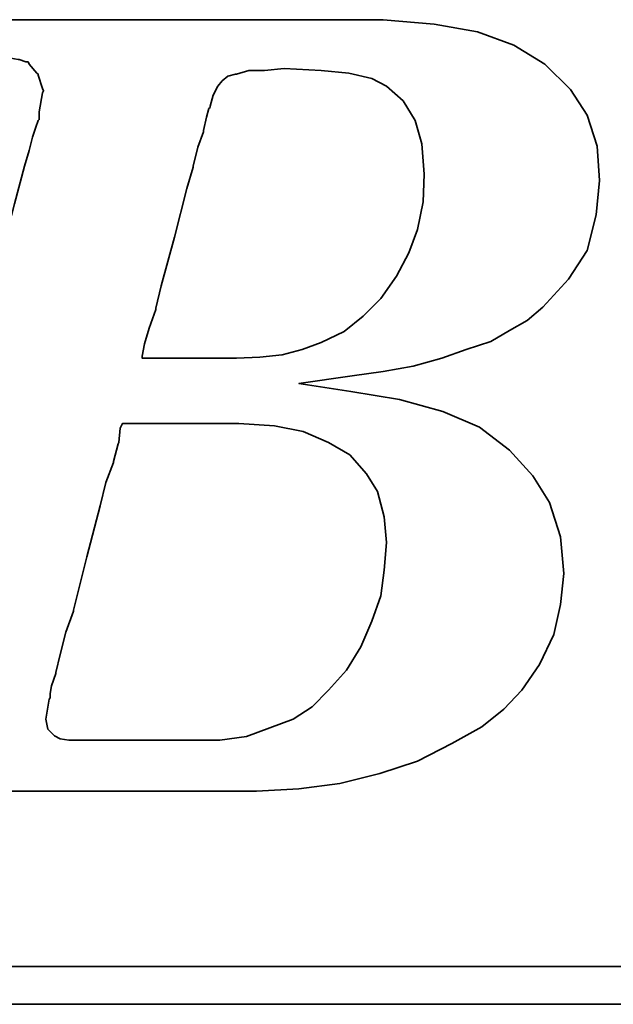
# Model space of a CAD drawing. Extents: x 21 to 250, y 59 to 189.
# Tile 31 of 49: x 199.53 to 201.19, y 118.06 to 120.82. Entities that reach past the tile are written whole.
import ezdxf

# ---------------------------------------------------------------- set-up
doc = ezdxf.new("R2010")
doc.units = 0
doc.header["$LTSCALE"] = 3
doc.header["$MEASUREMENT"] = 0
doc.layers.add('DIM', color=4, linetype='CONTINUOUS')
doc.layers.add('layer 1', color=7, linetype='CONTINUOUS')

# ---------------------------------------------------------------- blocks, each defined once
blk = doc.blocks.new('TBI MOTION logo(完整正式版)')
at = {"layer": 'layer 1', "color": 22, "lineweight": 35}
for points, knots in [([(-64.65375, -6.86375), (-64.65375, -6.86375), (-64.84375, -7.29625), (-64.84375, -7.29625), (-64.84375, -7.29625), (-64.84375, -7.29625), (-64.86875, -7.34375), (-64.86875, -7.34375), (-64.86875, -7.34375), (-64.86875, -7.34375), (-64.86875, -7.36875), (-64.86875, -7.36875), (-64.86875, -7.36875), (-64.86875, -7.36875), (-65.15375, -7.65375), (-65.15375, -7.65375), (-65.15375, -7.65375), (-65.15375, -7.65375), (-65.17875, -7.65375), (-65.17875, -7.65375), (-65.17875, -7.65375), (-65.17875, -7.65375), (-65.20375, -7.67875), (-65.20375, -7.67875), (-65.20375, -7.67875), (-65.20375, -7.67875), (-65.58875, -7.87125), (-65.58875, -7.87125), (-65.58875, -7.87125), (-65.58875, -7.87125), (-65.63375, -7.87125), (-65.63375, -7.87125), (-65.63375, -7.87125), (-65.63375, -7.87125), (-65.65875, -7.89375), (-65.65875, -7.89375), (-65.65875, -7.89375), (-65.65875, -7.89375), (-66.09375, -7.94375), (-66.09375, -7.94375), (-66.09375, -7.94375), (-66.09375, -7.94375), (-66.11375, -7.94375), (-66.11375, -7.94375), (-66.11375, -7.94375), (-66.11375, -7.94375), (-66.16375, -7.94375), (-66.16375, -7.94375), (-66.16375, -7.94375), (-66.16375, -7.94375), (-66.30875, -7.94375), (-66.30875, -7.94375), (-66.30875, -7.94375), (-66.30875, -7.94375), (-66.69375, -7.94375), (-66.69375, -7.94375), (-66.69375, -7.94375), (-66.69375, -7.94375), (-67.07375, -7.94375), (-67.07375, -7.94375), (-67.07375, -7.94375), (-67.07375, -7.94375), (-67.12375, -7.94375), (-67.12375, -7.94375), (-67.12375, -7.94375), (-67.12375, -7.94375), (-67.12375, -7.96625), (-67.12375, -7.96625), (-67.12375, -7.96625), (-67.12375, -7.96625), (-67.14875, -7.99125), (-67.14875, -7.99125), (-67.14875, -7.99125), (-67.14875, -7.99125), (-67.24375, -8.34875), (-67.24375, -8.34875), (-67.24375, -8.34875), (-67.24375, -8.34875), (-67.31375, -8.68625), (-67.31375, -8.68625), (-67.31375, -8.68625), (-67.31375, -8.68625), (-67.26875, -8.68625), (-67.26875, -8.68625), (-67.26875, -8.68625), (-67.26875, -8.68625), (-67.07375, -8.68625), (-67.07375, -8.68625), (-67.07375, -8.68625), (-67.07375, -8.68625), (-66.54875, -8.68625), (-66.54875, -8.68625), (-66.54875, -8.68625), (-66.54875, -8.68625), (-65.82625, -8.68625), (-65.82625, -8.68625), (-65.82625, -8.68625), (-65.82625, -8.68625), (-65.01375, -8.68625), (-65.01375, -8.68625), (-65.01375, -8.68625), (-65.01375, -8.68625), (-64.05375, -8.68625), (-64.05375, -8.68625), (-64.05375, -8.68625), (-64.05375, -8.68625), (-62.08375, -8.68625), (-62.08375, -8.68625), (-62.08375, -8.68625), (-62.08375, -8.68625), (-60.06875, -8.68625), (-60.06875, -8.68625), (-60.06875, -8.68625), (-60.06875, -8.68625), (-59.10875, -8.68625), (-59.10875, -8.68625), (-59.10875, -8.68625), (-59.10875, -8.68625), (-58.29375, -8.68625), (-58.29375, -8.68625), (-58.29375, -8.68625), (-58.29375, -8.68625), (-57.57375, -8.68625), (-57.57375, -8.68625), (-57.57375, -8.68625), (-57.57375, -8.68625), (-57.04875, -8.68625), (-57.04875, -8.68625), (-57.04875, -8.68625), (-57.04875, -8.68625), (-56.85375, -8.68625), (-56.85375, -8.68625), (-56.85375, -8.68625), (-56.85375, -8.68625), (-56.70875, -8.68625), (-56.70875, -8.68625), (-56.70875, -8.68625), (-56.70875, -8.68625), (-56.61375, -8.68625), (-56.61375, -8.68625), (-56.61375, -8.68625), (-56.61375, -8.68625), (-56.56875, -8.68625), (-56.56875, -8.68625), (-56.56875, -8.68625), (-56.56875, -8.68625), (-55.65375, -8.63875), (-55.65375, -8.63875), (-55.65375, -8.63875), (-55.65375, -8.63875), (-54.76875, -8.51875), (-54.76875, -8.51875), (-54.76875, -8.51875), (-54.76875, -8.51875), (-53.90375, -8.30375), (-53.90375, -8.30375), (-53.90375, -8.30375), (-53.90375, -8.30375), (-53.08875, -8.03875), (-53.08875, -8.03875), (-53.08875, -8.03875), (-53.08875, -8.03875), (-52.34375, -7.65375), (-52.34375, -7.65375), (-52.34375, -7.65375), (-52.34375, -7.65375), (-51.69875, -7.29625), (-51.69875, -7.29625), (-51.69875, -7.29625), (-51.69875, -7.29625), (-51.21875, -6.91125), (-51.21875, -6.91125), (-51.21875, -6.91125), (-51.21875, -6.91125), (-50.83375, -6.50375), (-50.83375, -6.50375), (-50.83375, -6.50375), (-50.83375, -6.50375), (-50.44875, -5.94875), (-50.44875, -5.94875), (-50.44875, -5.94875), (-50.44875, -5.94875), (-50.13875, -5.30375), (-50.13875, -5.30375), (-50.13875, -5.30375), (-50.13875, -5.30375), (-49.99375, -4.65375), (-49.99375, -4.65375), (-49.99375, -4.65375), (-49.99375, -4.65375), (-49.92375, -3.98375), (-49.92375, -3.98375), (-49.92375, -3.98375), (-49.92375, -3.98375), (-49.99375, -3.19374), (-49.99375, -3.19374), (-49.99375, -3.19374), (-49.99375, -3.19374), (-50.23374, -2.44874), (-50.23374, -2.44874), (-50.23374, -2.44874), (-50.23374, -2.44874), (-50.59375, -1.87374), (-50.59375, -1.87374), (-50.59375, -1.87374), (-50.59375, -1.87374), (-51.09875, -1.31874), (-51.09875, -1.31874), (-51.09875, -1.31874), (-51.09875, -1.31874), (-51.74375, -0.81875), (-51.74375, -0.81875), (-51.74375, -0.81875), (-51.74375, -0.81875), (-52.53875, -0.48125), (-52.53875, -0.48125), (-52.53875, -0.48125), (-52.53875, -0.48125), (-53.47375, -0.21875), (-53.47375, -0.21875), (-53.47375, -0.21875), (-53.47375, -0.21875), (-54.52875, -0.04874), (-54.52875, -0.04874), (-54.52875, -0.04874), (-54.52875, -0.04874), (-55.65375, 0.12125), (-55.65375, 0.12125), (-55.65375, 0.12125), (-55.65375, 0.12125), (-54.50375, 0.28624), (-54.50375, 0.28624), (-54.50375, 0.28624), (-54.50375, 0.28624), (-53.83375, 0.38124), (-53.83375, 0.38124), (-53.83375, 0.38124), (-53.83375, 0.38124), (-53.18375, 0.50125), (-53.18375, 0.50125), (-53.18375, 0.50125), (-53.18375, 0.50125), (-52.55875, 0.66874), (-52.55875, 0.66874), (-52.55875, 0.66874), (-52.55875, 0.66874), (-52.03375, 0.86124), (-52.03375, 0.86124), (-52.03375, 0.86124), (-52.03375, 0.86124), (-51.50374, 1.03124), (-51.50374, 1.03124), (-51.50374, 1.03124), (-51.50374, 1.03124), (-51.09875, 1.27125), (-51.09875, 1.27125), (-51.09875, 1.27125), (-51.09875, 1.27125), (-50.71375, 1.48624), (-50.71375, 1.48624), (-50.71375, 1.48624), (-50.71375, 1.48624), (-50.37625, 1.77625), (-50.37625, 1.77625), (-50.37625, 1.77625), (-50.37625, 1.77625), (-49.82375, 2.37625), (-49.82375, 2.37625), (-49.82375, 2.37625), (-49.82375, 2.37625), (-49.41875, 2.99625), (-49.41875, 2.99625), (-49.41875, 2.99625), (-49.41875, 2.99625), (-49.22375, 3.76625), (-49.22375, 3.76625), (-49.22375, 3.76625), (-49.22375, 3.76625), (-49.15375, 4.50874), (-49.15375, 4.50874), (-49.15375, 4.50874), (-49.15375, 4.50874), (-49.20375, 5.25125), (-49.20375, 5.25125), (-49.20375, 5.25125), (-49.20375, 5.25125), (-49.41875, 5.92625), (-49.41875, 5.92625), (-49.41875, 5.92625), (-49.41875, 5.92625), (-49.77875, 6.47625), (-49.77875, 6.47625), (-49.77875, 6.47625), (-49.77875, 6.47625), (-50.33125, 7.02624), (-50.33125, 7.02624), (-50.33125, 7.02624), (-50.33125, 7.02624), (-51.00125, 7.43625), (-51.00125, 7.43625), (-51.00125, 7.43625), (-51.00125, 7.43625), (-51.79375, 7.72625), (-51.79375, 7.72625), (-51.79375, 7.72625), (-51.79375, 7.72625), (-52.72875, 7.89124), (-52.72875, 7.89124), (-52.72875, 7.89124), (-52.72875, 7.89124), (-53.83375, 7.98625), (-53.83375, 7.98625), (-53.83375, 7.98625), (-53.83375, 7.98625), (-53.92875, 7.98625), (-53.92875, 7.98625), (-53.92875, 7.98625), (-53.92875, 7.98625), (-54.26375, 7.98625), (-54.26375, 7.98625), (-54.26375, 7.98625), (-54.26375, 7.98625), (-54.74375, 7.98625), (-54.74375, 7.98625), (-54.74375, 7.98625), (-54.74375, 7.98625), (-55.36875, 7.98625), (-55.36875, 7.98625), (-55.36875, 7.98625), (-55.36875, 7.98625), (-56.13375, 7.98625), (-56.13375, 7.98625), (-56.13375, 7.98625), (-56.13375, 7.98625), (-56.94875, 7.98625), (-56.94875, 7.98625), (-56.94875, 7.98625), (-56.94875, 7.98625), (-58.77625, 7.98625), (-58.77625, 7.98625), (-58.77625, 7.98625), (-58.77625, 7.98625), (-60.59875, 7.98625), (-60.59875, 7.98625), (-60.59875, 7.98625), (-60.59875, 7.98625), (-61.41375, 7.98625), (-61.41375, 7.98625), (-61.41375, 7.98625), (-61.41375, 7.98625), (-62.17875, 7.98625), (-62.17875, 7.98625), (-62.17875, 7.98625), (-62.17875, 7.98625), (-62.80375, 7.98625), (-62.80375, 7.98625), (-62.80375, 7.98625), (-62.80375, 7.98625), (-63.30625, 7.98625), (-63.30625, 7.98625), (-63.30625, 7.98625), (-63.30625, 7.98625), (-63.57375, 7.98625), (-63.57375, 7.98625), (-63.57375, 7.98625), (-63.57375, 7.98625), (-63.57375, 7.96375), (-63.57375, 7.96375), (-63.57375, 7.96375), (-63.57375, 7.96375), (-63.59875, 7.94125), (-63.59875, 7.94125), (-63.59875, 7.94125), (-63.59875, 7.94125), (-63.69375, 7.55625), (-63.69375, 7.55625), (-63.69375, 7.55625), (-63.69375, 7.55625), (-63.76375, 7.24624), (-63.76375, 7.24624), (-63.76375, 7.24624), (-63.76375, 7.24624), (-63.23875, 7.24624), (-63.23875, 7.24624), (-63.23875, 7.24624), (-63.23875, 7.24624), (-62.75875, 7.24624), (-62.75875, 7.24624), (-62.75875, 7.24624), (-62.75875, 7.24624), (-62.61125, 7.24624), (-62.61125, 7.24624), (-62.61125, 7.24624), (-62.61125, 7.24624), (-62.56625, 7.24624), (-62.56625, 7.24624), (-62.56625, 7.24624), (-62.56625, 7.24624), (-62.22875, 7.24624), (-62.22875, 7.24624), (-62.22875, 7.24624), (-62.22875, 7.24624), (-62.20375, 7.24624), (-62.20375, 7.24624), (-62.20375, 7.24624), (-62.20375, 7.24624), (-62.17875, 7.21875), (-62.17875, 7.21875), (-62.17875, 7.21875), (-62.17875, 7.21875), (-61.96375, 7.17125), (-61.96375, 7.17125), (-61.96375, 7.17125), (-61.96375, 7.17125), (-61.72375, 7.12624), (-61.72375, 7.12624), (-61.72375, 7.12624), (-61.72375, 7.12624), (-61.70375, 7.12624), (-61.70375, 7.12624), (-61.70375, 7.12624), (-61.70375, 7.12624), (-61.55875, 7.07624), (-61.55875, 7.07624), (-61.55875, 7.07624), (-61.55875, 7.07624), (-61.50875, 7.07624), (-61.50875, 7.07624), (-61.50875, 7.07624), (-61.50875, 7.07624), (-61.48375, 7.02624), (-61.48375, 7.02624), (-61.48375, 7.02624), (-61.48375, 7.02624), (-61.31875, 6.83375), (-61.31875, 6.83375), (-61.31875, 6.83375), (-61.31875, 6.83375), (-61.29375, 6.81125), (-61.29375, 6.81125), (-61.29375, 6.81125), (-61.29375, 6.81125), (-61.29375, 6.78625), (-61.29375, 6.78625), (-61.29375, 6.78625), (-61.29375, 6.78625), (-61.19875, 6.50124), (-61.19875, 6.50124), (-61.19875, 6.50124), (-61.19875, 6.50124), (-61.17375, 6.45124), (-61.17375, 6.45124), (-61.17375, 6.45124), (-61.17375, 6.45124), (-61.19875, 6.40625), (-61.19875, 6.40625), (-61.19875, 6.40625), (-61.19875, 6.40625), (-61.26875, 5.99624), (-61.26875, 5.99624), (-61.26875, 5.99624), (-61.26875, 5.99624), (-61.26875, 5.85125), (-61.26875, 5.85125), (-61.26875, 5.85125), (-61.26875, 5.85125), (-61.26875, 5.82625), (-61.26875, 5.82625), (-61.26875, 5.82625), (-61.26875, 5.82625), (-61.29375, 5.80625), (-61.29375, 5.80625), (-61.29375, 5.80625), (-61.29375, 5.80625), (-61.34125, 5.66125), (-61.34125, 5.66125), (-61.34125, 5.66125), (-61.34125, 5.66125), (-61.41375, 5.44625), (-61.41375, 5.44625), (-61.41375, 5.44625), (-61.41375, 5.44625), (-61.48375, 5.15625), (-61.48375, 5.15625), (-61.48375, 5.15625), (-61.48375, 5.15625), (-61.58375, 4.82124), (-61.58375, 4.82124), (-61.58375, 4.82124), (-61.58375, 4.82124), (-61.79875, 4.00375), (-61.79875, 4.00375), (-61.79875, 4.00375), (-61.79875, 4.00375), (-62.05875, 2.99625), (-62.05875, 2.99625), (-62.05875, 2.99625), (-62.05875, 2.99625), (-62.34875, 1.91625), (-62.34875, 1.91625), (-62.34875, 1.91625), (-62.34875, 1.91625), (-62.97375, -0.41124), (-62.97375, -0.41124), (-62.97375, -0.41124), (-62.97375, -0.41124), (-63.59875, -2.75875), (-63.59875, -2.75875), (-63.59875, -2.75875), (-63.59875, -2.75875), (-63.88375, -3.86374), (-63.88375, -3.86374), (-63.88375, -3.86374), (-63.88375, -3.86374), (-64.14875, -4.82374), (-64.14875, -4.82374), (-64.14875, -4.82374), (-64.14875, -4.82374), (-64.36375, -5.64125), (-64.36375, -5.64125), (-64.36375, -5.64125), (-64.36375, -5.64125), (-64.43625, -5.97625), (-64.43625, -5.97625), (-64.43625, -5.97625), (-64.43625, -5.97625), (-64.50875, -6.28625), (-64.50875, -6.28625), (-64.50875, -6.28625), (-64.50875, -6.28625), (-64.50875, -6.30875), (-64.50875, -6.30875), (-64.50875, -6.30875), (-64.50875, -6.30875), (-64.57875, -6.50375), (-64.57875, -6.50375), (-64.57875, -6.50375), (-64.57875, -6.50375), (-64.62875, -6.69625), (-64.62875, -6.69625), (-64.62875, -6.69625), (-64.62875, -6.69625), (-64.62875, -6.76875), (-64.62875, -6.76875), (-64.62875, -6.76875), (-64.62875, -6.76875), (-64.62875, -6.81375), (-64.62875, -6.81375), (-64.62875, -6.81375), (-64.62875, -6.81375), (-64.62875, -6.83875), (-64.62875, -6.83875), (-64.62875, -6.83875), (-64.62875, -6.83875), (-64.65375, -6.86375), (-64.65375, -6.86375)], [0, 0, 0, 0, 0.00719424, 0.00719424, 0.00719424, 0.00719424, 0.01438849, 0.01438849, 0.01438849, 0.01438849, 0.02158273, 0.02158273, 0.02158273, 0.02158273, 0.02877698, 0.02877698, 0.02877698, 0.02877698, 0.03597122, 0.03597122, 0.03597122, 0.03597122, 0.04316547, 0.04316547, 0.04316547, 0.04316547, 0.05035971, 0.05035971, 0.05035971, 0.05035971, 0.05755396, 0.05755396, 0.05755396, 0.05755396, 0.0647482, 0.0647482, 0.0647482, 0.0647482, 0.07194245, 0.07194245, 0.07194245, 0.07194245, 0.07913669, 0.07913669, 0.07913669, 0.07913669, 0.08633094, 0.08633094, 0.08633094, 0.08633094, 0.09352518, 0.09352518, 0.09352518, 0.09352518, 0.10071942, 0.10071942, 0.10071942, 0.10071942, 0.10791367, 0.10791367, 0.10791367, 0.10791367, 0.11510791, 0.11510791, 0.11510791, 0.11510791, 0.12230216, 0.12230216, 0.12230216, 0.12230216, 0.1294964, 0.1294964, 0.1294964, 0.1294964, 0.13669065, 0.13669065, 0.13669065, 0.13669065, 0.14388489, 0.14388489, 0.14388489, 0.14388489, 0.15107914, 0.15107914, 0.15107914, 0.15107914, 0.15827338, 0.15827338, 0.15827338, 0.15827338, 0.16546763, 0.16546763, 0.16546763, 0.16546763, 0.17266187, 0.17266187, 0.17266187, 0.17266187, 0.17985612, 0.17985612, 0.17985612, 0.17985612, 0.18705036, 0.18705036, 0.18705036, 0.18705036, 0.1942446, 0.1942446, 0.1942446, 0.1942446, 0.20143885, 0.20143885, 0.20143885, 0.20143885, 0.20863309, 0.20863309, 0.20863309, 0.20863309, 0.21582734, 0.21582734, 0.21582734, 0.21582734, 0.22302158, 0.22302158, 0.22302158, 0.22302158, 0.23021583, 0.23021583, 0.23021583, 0.23021583, 0.23741007, 0.23741007, 0.23741007, 0.23741007, 0.24460432, 0.24460432, 0.24460432, 0.24460432, 0.25179856, 0.25179856, 0.25179856, 0.25179856, 0.25899281, 0.25899281, 0.25899281, 0.25899281, 0.26618705, 0.26618705, 0.26618705, 0.26618705, 0.27338129, 0.27338129, 0.27338129, 0.27338129, 0.28057554, 0.28057554, 0.28057554, 0.28057554, 0.28776978, 0.28776978, 0.28776978, 0.28776978, 0.29496403, 0.29496403, 0.29496403, 0.29496403, 0.30215827, 0.30215827, 0.30215827, 0.30215827, 0.30935252, 0.30935252, 0.30935252, 0.30935252, 0.31654676, 0.31654676, 0.31654676, 0.31654676, 0.32374101, 0.32374101, 0.32374101, 0.32374101, 0.33093525, 0.33093525, 0.33093525, 0.33093525, 0.3381295, 0.3381295, 0.3381295, 0.3381295, 0.34532374, 0.34532374, 0.34532374, 0.34532374, 0.35251799, 0.35251799, 0.35251799, 0.35251799, 0.35971223, 0.35971223, 0.35971223, 0.35971223, 0.36690647, 0.36690647, 0.36690647, 0.36690647, 0.37410072, 0.37410072, 0.37410072, 0.37410072, 0.38129496, 0.38129496, 0.38129496, 0.38129496, 0.38848921, 0.38848921, 0.38848921, 0.38848921, 0.39568345, 0.39568345, 0.39568345, 0.39568345, 0.4028777, 0.4028777, 0.4028777, 0.4028777, 0.41007194, 0.41007194, 0.41007194, 0.41007194, 0.41726619, 0.41726619, 0.41726619, 0.41726619, 0.42446043, 0.42446043, 0.42446043, 0.42446043, 0.43165468, 0.43165468, 0.43165468, 0.43165468, 0.43884892, 0.43884892, 0.43884892, 0.43884892, 0.44604317, 0.44604317, 0.44604317, 0.44604317, 0.45323741, 0.45323741, 0.45323741, 0.45323741, 0.46043165, 0.46043165, 0.46043165, 0.46043165, 0.4676259, 0.4676259, 0.4676259, 0.4676259, 0.47482014, 0.47482014, 0.47482014, 0.47482014, 0.48201439, 0.48201439, 0.48201439, 0.48201439, 0.48920863, 0.48920863, 0.48920863, 0.48920863, 0.49640288, 0.49640288, 0.49640288, 0.49640288, 0.50359712, 0.50359712, 0.50359712, 0.50359712, 0.51079137, 0.51079137, 0.51079137, 0.51079137, 0.51798561, 0.51798561, 0.51798561, 0.51798561, 0.52517986, 0.52517986, 0.52517986, 0.52517986, 0.5323741, 0.5323741, 0.5323741, 0.5323741, 0.53956835, 0.53956835, 0.53956835, 0.53956835, 0.54676259, 0.54676259, 0.54676259, 0.54676259, 0.55395683, 0.55395683, 0.55395683, 0.55395683, 0.56115108, 0.56115108, 0.56115108, 0.56115108, 0.56834532, 0.56834532, 0.56834532, 0.56834532, 0.57553957, 0.57553957, 0.57553957, 0.57553957, 0.58273381, 0.58273381, 0.58273381, 0.58273381, 0.58992806, 0.58992806, 0.58992806, 0.58992806, 0.5971223, 0.5971223, 0.5971223, 0.5971223, 0.60431655, 0.60431655, 0.60431655, 0.60431655, 0.61151079, 0.61151079, 0.61151079, 0.61151079, 0.61870504, 0.61870504, 0.61870504, 0.61870504, 0.62589928, 0.62589928, 0.62589928, 0.62589928, 0.63309353, 0.63309353, 0.63309353, 0.63309353, 0.64028777, 0.64028777, 0.64028777, 0.64028777, 0.64748201, 0.64748201, 0.64748201, 0.64748201, 0.65467626, 0.65467626, 0.65467626, 0.65467626, 0.6618705, 0.6618705, 0.6618705, 0.6618705, 0.66906475, 0.66906475, 0.66906475, 0.66906475, 0.67625899, 0.67625899, 0.67625899, 0.67625899, 0.68345324, 0.68345324, 0.68345324, 0.68345324, 0.69064748, 0.69064748, 0.69064748, 0.69064748, 0.69784173, 0.69784173, 0.69784173, 0.69784173, 0.70503597, 0.70503597, 0.70503597, 0.70503597, 0.71223022, 0.71223022, 0.71223022, 0.71223022, 0.71942446, 0.71942446, 0.71942446, 0.71942446, 0.72661871, 0.72661871, 0.72661871, 0.72661871, 0.73381295, 0.73381295, 0.73381295, 0.73381295, 0.74100719, 0.74100719, 0.74100719, 0.74100719, 0.74820144, 0.74820144, 0.74820144, 0.74820144, 0.75539568, 0.75539568, 0.75539568, 0.75539568, 0.76258993, 0.76258993, 0.76258993, 0.76258993, 0.76978417, 0.76978417, 0.76978417, 0.76978417, 0.77697842, 0.77697842, 0.77697842, 0.77697842, 0.78417266, 0.78417266, 0.78417266, 0.78417266, 0.79136691, 0.79136691, 0.79136691, 0.79136691, 0.79856115, 0.79856115, 0.79856115, 0.79856115, 0.8057554, 0.8057554, 0.8057554, 0.8057554, 0.81294964, 0.81294964, 0.81294964, 0.81294964, 0.82014388, 0.82014388, 0.82014388, 0.82014388, 0.82733813, 0.82733813, 0.82733813, 0.82733813, 0.83453237, 0.83453237, 0.83453237, 0.83453237, 0.84172662, 0.84172662, 0.84172662, 0.84172662, 0.84892086, 0.84892086, 0.84892086, 0.84892086, 0.85611511, 0.85611511, 0.85611511, 0.85611511, 0.86330935, 0.86330935, 0.86330935, 0.86330935, 0.8705036, 0.8705036, 0.8705036, 0.8705036, 0.87769784, 0.87769784, 0.87769784, 0.87769784, 0.88489209, 0.88489209, 0.88489209, 0.88489209, 0.89208633, 0.89208633, 0.89208633, 0.89208633, 0.89928058, 0.89928058, 0.89928058, 0.89928058, 0.90647482, 0.90647482, 0.90647482, 0.90647482, 0.91366906, 0.91366906, 0.91366906, 0.91366906, 0.92086331, 0.92086331, 0.92086331, 0.92086331, 0.92805755, 0.92805755, 0.92805755, 0.92805755, 0.9352518, 0.9352518, 0.9352518, 0.9352518, 0.94244604, 0.94244604, 0.94244604, 0.94244604, 0.94964029, 0.94964029, 0.94964029, 0.94964029, 0.95683453, 0.95683453, 0.95683453, 0.95683453, 0.96402878, 0.96402878, 0.96402878, 0.96402878, 0.97122302, 0.97122302, 0.97122302, 0.97122302, 0.97841727, 0.97841727, 0.97841727, 0.97841727, 0.98561151, 0.98561151, 0.98561151, 0.98561151, 0.99280576, 0.99280576, 0.99280576, 0.99280576, 1, 1, 1, 1]), ([(-57.50375, 6.35625), (-57.50375, 6.35625), (-57.57375, 6.11625), (-57.57375, 6.11625), (-57.57375, 6.11625), (-57.57375, 6.11625), (-57.57375, 6.09125), (-57.57375, 6.09125), (-57.57375, 6.09125), (-57.57375, 6.09125), (-57.59875, 6.06625), (-57.59875, 6.06625), (-57.59875, 6.06625), (-57.59875, 6.06625), (-57.64875, 5.87625), (-57.64875, 5.87625), (-57.64875, 5.87625), (-57.64875, 5.87625), (-57.71875, 5.58875), (-57.71875, 5.58875), (-57.71875, 5.58875), (-57.71875, 5.58875), (-57.71875, 5.56625), (-57.71875, 5.56625), (-57.71875, 5.56625), (-57.71875, 5.56625), (-57.83875, 5.23125), (-57.83875, 5.23125), (-57.83875, 5.23125), (-57.83875, 5.23125), (-57.93625, 4.82124), (-57.93625, 4.82124), (-57.93625, 4.82124), (-57.93625, 4.82124), (-57.93625, 4.79624), (-57.93625, 4.79624), (-57.93625, 4.79624), (-57.93625, 4.79624), (-58.07875, 4.34125), (-58.07875, 4.34125), (-58.07875, 4.34125), (-58.07875, 4.34125), (-58.34375, 3.28625), (-58.34375, 3.28625), (-58.34375, 3.28625), (-58.34375, 3.28625), (-58.62875, 2.23124), (-58.62875, 2.23124), (-58.62875, 2.23124), (-58.62875, 2.23124), (-58.74875, 1.75125), (-58.74875, 1.75125), (-58.74875, 1.75125), (-58.74875, 1.75125), (-58.74875, 1.72625), (-58.74875, 1.72625), (-58.74875, 1.72625), (-58.74875, 1.72625), (-58.89375, 1.31625), (-58.89375, 1.31625), (-58.89375, 1.31625), (-58.89375, 1.31625), (-58.98875, 0.98124), (-58.98875, 0.98124), (-58.98875, 0.98124), (-58.98875, 0.98124), (-59.03875, 0.71625), (-59.03875, 0.71625), (-59.03875, 0.71625), (-59.03875, 0.71625), (-59.03875, 0.66874), (-59.03875, 0.66874), (-59.03875, 0.66874), (-59.03875, 0.66874), (-58.91875, 0.66874), (-58.91875, 0.66874), (-58.91875, 0.66874), (-58.91875, 0.66874), (-58.53375, 0.66874), (-58.53375, 0.66874), (-58.53375, 0.66874), (-58.53375, 0.66874), (-58.10375, 0.66874), (-58.10375, 0.66874), (-58.10375, 0.66874), (-58.10375, 0.66874), (-57.66875, 0.66874), (-57.66875, 0.66874), (-57.66875, 0.66874), (-57.66875, 0.66874), (-57.33375, 0.66874), (-57.33375, 0.66874), (-57.33375, 0.66874), (-57.33375, 0.66874), (-57.09375, 0.66874), (-57.09375, 0.66874), (-57.09375, 0.66874), (-57.09375, 0.66874), (-56.99875, 0.66874), (-56.99875, 0.66874), (-56.99875, 0.66874), (-56.99875, 0.66874), (-56.49375, 0.69374), (-56.49375, 0.69374), (-56.49375, 0.69374), (-56.49375, 0.69374), (-56.01375, 0.74374), (-56.01375, 0.74374), (-56.01375, 0.74374), (-56.01375, 0.74374), (-55.58375, 0.86124), (-55.58375, 0.86124), (-55.58375, 0.86124), (-55.58375, 0.86124), (-55.17375, 1.00624), (-55.17375, 1.00624), (-55.17375, 1.00624), (-55.17375, 1.00624), (-54.67375, 1.24625), (-54.67375, 1.24625), (-54.67375, 1.24625), (-54.67375, 1.24625), (-54.26375, 1.58124), (-54.26375, 1.58124), (-54.26375, 1.58124), (-54.26375, 1.58124), (-53.87875, 1.96374), (-53.87875, 1.96374), (-53.87875, 1.96374), (-53.87875, 1.96374), (-53.54375, 2.44625), (-53.54375, 2.44625), (-53.54375, 2.44625), (-53.54375, 2.44625), (-53.27875, 2.95125), (-53.27875, 2.95125), (-53.27875, 2.95125), (-53.27875, 2.95125), (-53.08875, 3.45124), (-53.08875, 3.45124), (-53.08875, 3.45124), (-53.08875, 3.45124), (-52.96875, 4.05124), (-52.96875, 4.05124), (-52.96875, 4.05124), (-52.96875, 4.05124), (-52.94375, 4.65125), (-52.94375, 4.65125), (-52.94375, 4.65125), (-52.94375, 4.65125), (-52.99375, 5.30125), (-52.99375, 5.30125), (-52.99375, 5.30125), (-52.99375, 5.30125), (-53.13875, 5.80625), (-53.13875, 5.80625), (-53.13875, 5.80625), (-53.13875, 5.80625), (-53.39875, 6.23625), (-53.39875, 6.23625), (-53.39875, 6.23625), (-53.39875, 6.23625), (-53.75875, 6.54875), (-53.75875, 6.54875), (-53.75875, 6.54875), (-53.75875, 6.54875), (-54.07375, 6.71625), (-54.07375, 6.71625), (-54.07375, 6.71625), (-54.07375, 6.71625), (-54.57375, 6.83375), (-54.57375, 6.83375), (-54.57375, 6.83375), (-54.57375, 6.83375), (-55.17375, 6.88625), (-55.17375, 6.88625), (-55.17375, 6.88625), (-55.17375, 6.88625), (-55.96875, 6.93125), (-55.96875, 6.93125), (-55.96875, 6.93125), (-55.96875, 6.93125), (-56.39875, 6.88625), (-56.39875, 6.88625), (-56.39875, 6.88625), (-56.39875, 6.88625), (-56.42125, 6.88625), (-56.42125, 6.88625), (-56.42125, 6.88625), (-56.42125, 6.88625), (-56.73375, 6.88625), (-56.73375, 6.88625), (-56.73375, 6.88625), (-56.73375, 6.88625), (-56.99875, 6.81125), (-56.99875, 6.81125), (-56.99875, 6.81125), (-56.99875, 6.81125), (-57.02375, 6.81125), (-57.02375, 6.81125), (-57.02375, 6.81125), (-57.02375, 6.81125), (-57.18875, 6.76625), (-57.18875, 6.76625), (-57.18875, 6.76625), (-57.18875, 6.76625), (-57.30875, 6.66625), (-57.30875, 6.66625), (-57.30875, 6.66625), (-57.30875, 6.66625), (-57.40875, 6.54875), (-57.40875, 6.54875), (-57.40875, 6.54875), (-57.40875, 6.54875), (-57.50375, 6.35625), (-57.50375, 6.35625)], [0, 0, 0, 0, 0.01851852, 0.01851852, 0.01851852, 0.01851852, 0.03703704, 0.03703704, 0.03703704, 0.03703704, 0.05555556, 0.05555556, 0.05555556, 0.05555556, 0.07407407, 0.07407407, 0.07407407, 0.07407407, 0.09259259, 0.09259259, 0.09259259, 0.09259259, 0.11111111, 0.11111111, 0.11111111, 0.11111111, 0.12962963, 0.12962963, 0.12962963, 0.12962963, 0.14814815, 0.14814815, 0.14814815, 0.14814815, 0.16666667, 0.16666667, 0.16666667, 0.16666667, 0.18518519, 0.18518519, 0.18518519, 0.18518519, 0.2037037, 0.2037037, 0.2037037, 0.2037037, 0.22222222, 0.22222222, 0.22222222, 0.22222222, 0.24074074, 0.24074074, 0.24074074, 0.24074074, 0.25925926, 0.25925926, 0.25925926, 0.25925926, 0.27777778, 0.27777778, 0.27777778, 0.27777778, 0.2962963, 0.2962963, 0.2962963, 0.2962963, 0.31481481, 0.31481481, 0.31481481, 0.31481481, 0.33333333, 0.33333333, 0.33333333, 0.33333333, 0.35185185, 0.35185185, 0.35185185, 0.35185185, 0.37037037, 0.37037037, 0.37037037, 0.37037037, 0.38888889, 0.38888889, 0.38888889, 0.38888889, 0.40740741, 0.40740741, 0.40740741, 0.40740741, 0.42592593, 0.42592593, 0.42592593, 0.42592593, 0.44444444, 0.44444444, 0.44444444, 0.44444444, 0.46296296, 0.46296296, 0.46296296, 0.46296296, 0.48148148, 0.48148148, 0.48148148, 0.48148148, 0.5, 0.5, 0.5, 0.5, 0.51851852, 0.51851852, 0.51851852, 0.51851852, 0.53703704, 0.53703704, 0.53703704, 0.53703704, 0.55555556, 0.55555556, 0.55555556, 0.55555556, 0.57407407, 0.57407407, 0.57407407, 0.57407407, 0.59259259, 0.59259259, 0.59259259, 0.59259259, 0.61111111, 0.61111111, 0.61111111, 0.61111111, 0.62962963, 0.62962963, 0.62962963, 0.62962963, 0.64814815, 0.64814815, 0.64814815, 0.64814815, 0.66666667, 0.66666667, 0.66666667, 0.66666667, 0.68518519, 0.68518519, 0.68518519, 0.68518519, 0.7037037, 0.7037037, 0.7037037, 0.7037037, 0.72222222, 0.72222222, 0.72222222, 0.72222222, 0.74074074, 0.74074074, 0.74074074, 0.74074074, 0.75925926, 0.75925926, 0.75925926, 0.75925926, 0.77777778, 0.77777778, 0.77777778, 0.77777778, 0.7962963, 0.7962963, 0.7962963, 0.7962963, 0.81481481, 0.81481481, 0.81481481, 0.81481481, 0.83333333, 0.83333333, 0.83333333, 0.83333333, 0.85185185, 0.85185185, 0.85185185, 0.85185185, 0.87037037, 0.87037037, 0.87037037, 0.87037037, 0.88888889, 0.88888889, 0.88888889, 0.88888889, 0.90740741, 0.90740741, 0.90740741, 0.90740741, 0.92592593, 0.92592593, 0.92592593, 0.92592593, 0.94444444, 0.94444444, 0.94444444, 0.94444444, 0.96296296, 0.96296296, 0.96296296, 0.96296296, 0.98148148, 0.98148148, 0.98148148, 0.98148148, 1, 1, 1, 1]), ([(-61.03125, -6.57375), (-61.03125, -6.57375), (-61.03125, -6.67125), (-61.03125, -6.67125), (-61.03125, -6.67125), (-61.03125, -6.67125), (-61.05375, -6.69625), (-61.05375, -6.69625), (-61.05375, -6.69625), (-61.05375, -6.69625), (-61.12375, -7.12875), (-61.12375, -7.12875), (-61.12375, -7.12875), (-61.12375, -7.12875), (-61.07875, -7.34375), (-61.07875, -7.34375), (-61.07875, -7.34375), (-61.07875, -7.34375), (-60.93375, -7.48875), (-60.93375, -7.48875), (-60.93375, -7.48875), (-60.93375, -7.48875), (-60.81375, -7.55625), (-60.81375, -7.55625), (-60.81375, -7.55625), (-60.81375, -7.55625), (-60.62375, -7.58375), (-60.62375, -7.58375), (-60.62375, -7.58375), (-60.62375, -7.58375), (-60.30875, -7.58375), (-60.30875, -7.58375), (-60.30875, -7.58375), (-60.30875, -7.58375), (-59.97375, -7.58375), (-59.97375, -7.58375), (-59.97375, -7.58375), (-59.97375, -7.58375), (-59.87875, -7.58375), (-59.87875, -7.58375), (-59.87875, -7.58375), (-59.87875, -7.58375), (-59.63625, -7.58375), (-59.63625, -7.58375), (-59.63625, -7.58375), (-59.63625, -7.58375), (-58.96875, -7.58375), (-58.96875, -7.58375), (-58.96875, -7.58375), (-58.96875, -7.58375), (-58.29375, -7.58375), (-58.29375, -7.58375), (-58.29375, -7.58375), (-58.29375, -7.58375), (-58.05375, -7.58375), (-58.05375, -7.58375), (-58.05375, -7.58375), (-58.05375, -7.58375), (-57.98375, -7.58375), (-57.98375, -7.58375), (-57.98375, -7.58375), (-57.98375, -7.58375), (-57.35875, -7.58375), (-57.35875, -7.58375), (-57.35875, -7.58375), (-57.35875, -7.58375), (-56.78375, -7.50875), (-56.78375, -7.50875), (-56.78375, -7.50875), (-56.78375, -7.50875), (-56.27875, -7.31875), (-56.27875, -7.31875), (-56.27875, -7.31875), (-56.27875, -7.31875), (-55.77375, -7.12875), (-55.77375, -7.12875), (-55.77375, -7.12875), (-55.77375, -7.12875), (-55.36875, -6.86375), (-55.36875, -6.86375), (-55.36875, -6.86375), (-55.36875, -6.86375), (-55.00875, -6.50375), (-55.00875, -6.50375), (-55.00875, -6.50375), (-55.00875, -6.50375), (-54.62375, -6.06875), (-54.62375, -6.06875), (-54.62375, -6.06875), (-54.62375, -6.06875), (-54.31375, -5.56875), (-54.31375, -5.56875), (-54.31375, -5.56875), (-54.31375, -5.56875), (-54.07375, -5.01625), (-54.07375, -5.01625), (-54.07375, -5.01625), (-54.07375, -5.01625), (-53.87875, -4.46374), (-53.87875, -4.46374), (-53.87875, -4.46374), (-53.87875, -4.46374), (-53.80875, -3.91375), (-53.80875, -3.91375), (-53.80875, -3.91375), (-53.80875, -3.91375), (-53.75875, -3.31375), (-53.75875, -3.31375), (-53.75875, -3.31375), (-53.75875, -3.31375), (-53.80875, -2.75875), (-53.80875, -2.75875), (-53.80875, -2.75875), (-53.80875, -2.75875), (-53.95375, -2.20875), (-53.95375, -2.20875), (-53.95375, -2.20875), (-53.95375, -2.20875), (-54.19375, -1.82625), (-54.19375, -1.82625), (-54.19375, -1.82625), (-54.19375, -1.82625), (-54.55375, -1.41875), (-54.55375, -1.41875), (-54.55375, -1.41875), (-54.55375, -1.41875), (-55.00875, -1.15125), (-55.00875, -1.15125), (-55.00875, -1.15125), (-55.00875, -1.15125), (-55.56125, -0.91375), (-55.56125, -0.91375), (-55.56125, -0.91375), (-55.56125, -0.91375), (-56.18125, -0.79375), (-56.18125, -0.79375), (-56.18125, -0.79375), (-56.18125, -0.79375), (-56.94875, -0.74374), (-56.94875, -0.74374), (-56.94875, -0.74374), (-56.94875, -0.74374), (-56.99875, -0.74374), (-56.99875, -0.74374), (-56.99875, -0.74374), (-56.99875, -0.74374), (-57.09375, -0.74374), (-57.09375, -0.74374), (-57.09375, -0.74374), (-57.09375, -0.74374), (-57.38375, -0.74374), (-57.38375, -0.74374), (-57.38375, -0.74374), (-57.38375, -0.74374), (-57.76875, -0.74374), (-57.76875, -0.74374), (-57.76875, -0.74374), (-57.76875, -0.74374), (-58.24625, -0.74374), (-58.24625, -0.74374), (-58.24625, -0.74374), (-58.24625, -0.74374), (-58.72875, -0.74374), (-58.72875, -0.74374), (-58.72875, -0.74374), (-58.72875, -0.74374), (-59.20875, -0.74374), (-59.20875, -0.74374), (-59.20875, -0.74374), (-59.20875, -0.74374), (-59.46875, -0.74374), (-59.46875, -0.74374), (-59.46875, -0.74374), (-59.46875, -0.74374), (-59.51625, -0.83875), (-59.51625, -0.83875), (-59.51625, -0.83875), (-59.51625, -0.83875), (-59.54375, -1.15125), (-59.54375, -1.15125), (-59.54375, -1.15125), (-59.54375, -1.15125), (-59.56375, -1.17874), (-59.56375, -1.17874), (-59.56375, -1.17874), (-59.56375, -1.17874), (-59.66375, -1.55875), (-59.66375, -1.55875), (-59.66375, -1.55875), (-59.66375, -1.55875), (-59.66375, -1.58375), (-59.66375, -1.58375), (-59.66375, -1.58375), (-59.66375, -1.58375), (-59.82875, -2.01874), (-59.82875, -2.01874), (-59.82875, -2.01874), (-59.82875, -2.01874), (-59.94875, -2.52125), (-59.94875, -2.52125), (-59.94875, -2.52125), (-59.94875, -2.52125), (-60.23875, -3.62375), (-60.23875, -3.62375), (-60.23875, -3.62375), (-60.23875, -3.62375), (-60.52375, -4.77624), (-60.52375, -4.77624), (-60.52375, -4.77624), (-60.52375, -4.77624), (-60.52375, -4.79874), (-60.52375, -4.79874), (-60.52375, -4.79874), (-60.52375, -4.79874), (-60.69125, -5.25375), (-60.69125, -5.25375), (-60.69125, -5.25375), (-60.69125, -5.25375), (-60.81375, -5.73625), (-60.81375, -5.73625), (-60.81375, -5.73625), (-60.81375, -5.73625), (-60.90875, -6.11875), (-60.90875, -6.11875), (-60.90875, -6.11875), (-60.90875, -6.11875), (-60.90875, -6.14375), (-60.90875, -6.14375), (-60.90875, -6.14375), (-60.90875, -6.14375), (-61.00375, -6.40875), (-61.00375, -6.40875), (-61.00375, -6.40875), (-61.00375, -6.40875), (-61.03125, -6.57375), (-61.03125, -6.57375)], [0, 0, 0, 0, 0.01694915, 0.01694915, 0.01694915, 0.01694915, 0.03389831, 0.03389831, 0.03389831, 0.03389831, 0.05084746, 0.05084746, 0.05084746, 0.05084746, 0.06779661, 0.06779661, 0.06779661, 0.06779661, 0.08474576, 0.08474576, 0.08474576, 0.08474576, 0.10169492, 0.10169492, 0.10169492, 0.10169492, 0.11864407, 0.11864407, 0.11864407, 0.11864407, 0.13559322, 0.13559322, 0.13559322, 0.13559322, 0.15254237, 0.15254237, 0.15254237, 0.15254237, 0.16949153, 0.16949153, 0.16949153, 0.16949153, 0.18644068, 0.18644068, 0.18644068, 0.18644068, 0.20338983, 0.20338983, 0.20338983, 0.20338983, 0.22033898, 0.22033898, 0.22033898, 0.22033898, 0.23728814, 0.23728814, 0.23728814, 0.23728814, 0.25423729, 0.25423729, 0.25423729, 0.25423729, 0.27118644, 0.27118644, 0.27118644, 0.27118644, 0.28813559, 0.28813559, 0.28813559, 0.28813559, 0.30508475, 0.30508475, 0.30508475, 0.30508475, 0.3220339, 0.3220339, 0.3220339, 0.3220339, 0.33898305, 0.33898305, 0.33898305, 0.33898305, 0.3559322, 0.3559322, 0.3559322, 0.3559322, 0.37288136, 0.37288136, 0.37288136, 0.37288136, 0.38983051, 0.38983051, 0.38983051, 0.38983051, 0.40677966, 0.40677966, 0.40677966, 0.40677966, 0.42372881, 0.42372881, 0.42372881, 0.42372881, 0.44067797, 0.44067797, 0.44067797, 0.44067797, 0.45762712, 0.45762712, 0.45762712, 0.45762712, 0.47457627, 0.47457627, 0.47457627, 0.47457627, 0.49152542, 0.49152542, 0.49152542, 0.49152542, 0.50847458, 0.50847458, 0.50847458, 0.50847458, 0.52542373, 0.52542373, 0.52542373, 0.52542373, 0.54237288, 0.54237288, 0.54237288, 0.54237288, 0.55932203, 0.55932203, 0.55932203, 0.55932203, 0.57627119, 0.57627119, 0.57627119, 0.57627119, 0.59322034, 0.59322034, 0.59322034, 0.59322034, 0.61016949, 0.61016949, 0.61016949, 0.61016949, 0.62711864, 0.62711864, 0.62711864, 0.62711864, 0.6440678, 0.6440678, 0.6440678, 0.6440678, 0.66101695, 0.66101695, 0.66101695, 0.66101695, 0.6779661, 0.6779661, 0.6779661, 0.6779661, 0.69491525, 0.69491525, 0.69491525, 0.69491525, 0.71186441, 0.71186441, 0.71186441, 0.71186441, 0.72881356, 0.72881356, 0.72881356, 0.72881356, 0.74576271, 0.74576271, 0.74576271, 0.74576271, 0.76271186, 0.76271186, 0.76271186, 0.76271186, 0.77966102, 0.77966102, 0.77966102, 0.77966102, 0.79661017, 0.79661017, 0.79661017, 0.79661017, 0.81355932, 0.81355932, 0.81355932, 0.81355932, 0.83050847, 0.83050847, 0.83050847, 0.83050847, 0.84745763, 0.84745763, 0.84745763, 0.84745763, 0.86440678, 0.86440678, 0.86440678, 0.86440678, 0.88135593, 0.88135593, 0.88135593, 0.88135593, 0.89830508, 0.89830508, 0.89830508, 0.89830508, 0.91525424, 0.91525424, 0.91525424, 0.91525424, 0.93220339, 0.93220339, 0.93220339, 0.93220339, 0.94915254, 0.94915254, 0.94915254, 0.94915254, 0.96610169, 0.96610169, 0.96610169, 0.96610169, 0.98305085, 0.98305085, 0.98305085, 0.98305085, 1, 1, 1, 1]), ([(75.90875, -9.47875), (75.90875, -9.47875), (75.90875, -12.28625), (75.90875, -12.28625), (75.90875, -12.28625), (75.90875, -12.28625), (75.90875, -12.47875), (75.90875, -12.47875), (75.90875, -12.47875), (75.90875, -12.47875), (75.71625, -12.47875), (75.71625, -12.47875), (75.71625, -12.47875), (75.71625, -12.47875), (-88.32875, -12.47875), (-88.32875, -12.47875), (-88.32875, -12.47875), (-88.32875, -12.47875), (-88.32875, -13.29375), (-88.32875, -13.29375), (-88.32875, -13.29375), (-88.32875, -13.29375), (82.89125, -13.29375), (82.89125, -13.29375), (82.89125, -13.29375), (82.89125, -13.29375), (75.90875, -9.47875), (75.90875, -9.47875)], [0, 0, 0, 0, 0.14285714, 0.14285714, 0.14285714, 0.14285714, 0.28571429, 0.28571429, 0.28571429, 0.28571429, 0.42857143, 0.42857143, 0.42857143, 0.42857143, 0.57142857, 0.57142857, 0.57142857, 0.57142857, 0.71428571, 0.71428571, 0.71428571, 0.71428571, 0.85714286, 0.85714286, 0.85714286, 0.85714286, 1, 1, 1, 1])]:
    blk.add_open_spline(points, degree=3, knots=knots, dxfattribs=at)

msp = doc.modelspace()

# ---------------------------------------------------------------- block references
at = {"layer": 'DIM', "xscale": 0.1296000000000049, "yscale": 0.1296000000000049, "zscale": 0.1296}
msp.add_blockref('TBI MOTION logo(完整正式版)', (207.5259, 119.7871), dxfattribs=at)

doc.saveas('drawing.dxf')
